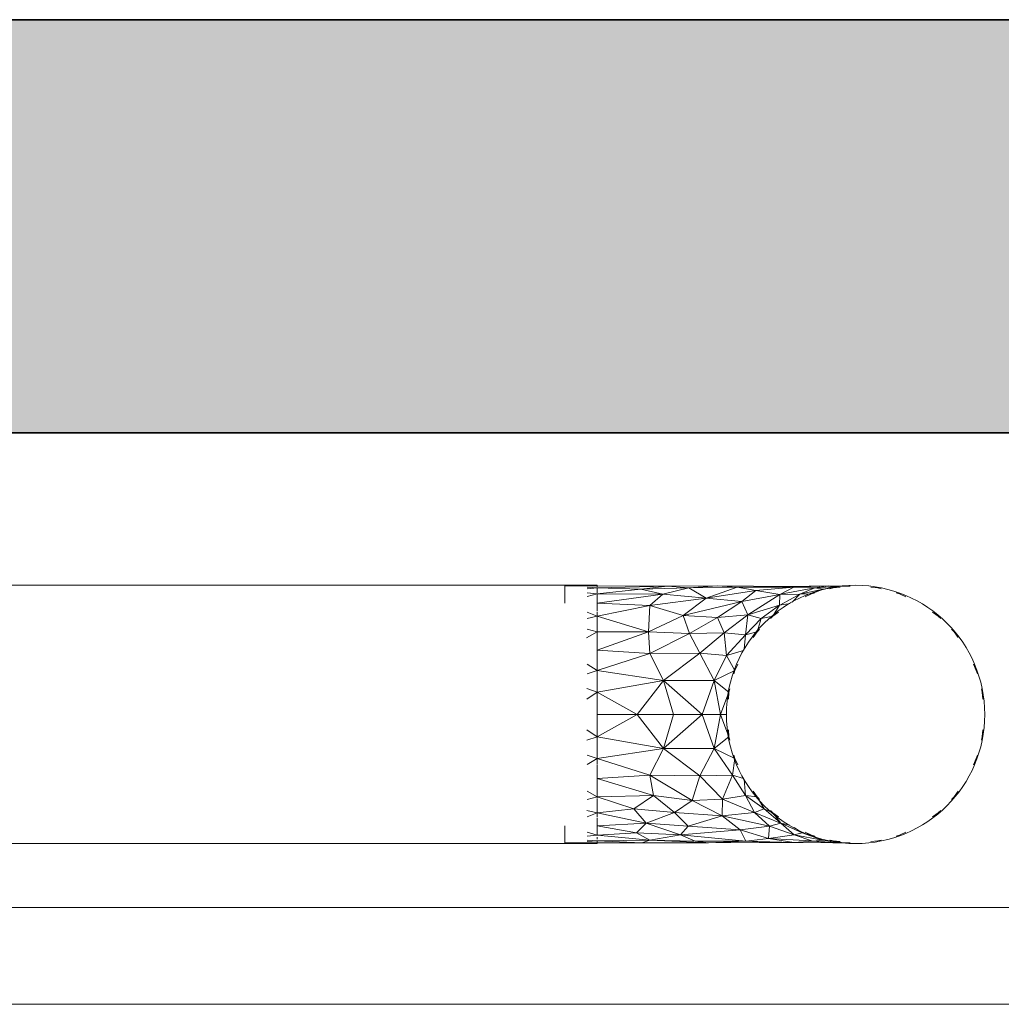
# Model space of a CAD drawing. Header units: millimetres. Extents: x 61846 to 198573, y 13020 to 52988.
# Tile 163 of 240: x 189047 to 189807, y 15603 to 16365. Entities that reach past the tile are written whole.
import ezdxf

# ---------------------------------------------------------------- set-up
doc = ezdxf.new("R2010")
doc.units = ezdxf.units.MM
for name, color, linetype, lineweight in [('A-FLOR', 192, 'Continuous', 50), ('M-HVAC-DUCT', 70, 'Continuous', 18), ('P-PIPE', 3, 'Continuous', 18)]:
    doc.layers.add(name, color=color, linetype=linetype, lineweight=lineweight)

# ---------------------------------------------------------------- blocks, each defined once
blk = doc.blocks.new('Round Duct_NLRS_57_DU_verz staal _zadel Ro-Re __DNL_3865493 - Round Duct_NLRS_57_DU_verz staal _zadel Ro-Re __DNL_3865493-549436-GZ lierenkamer 4')
at = {"layer": 'M-HVAC-DUCT', "color": 7, "lineweight": 9}
for start, end in [(0, 180), (180, 0)]:
    blk.add_arc((-46303.58, 15826.99), 100, start, end, dxfattribs=at)
blk = doc.blocks.new('NLRS_57_DUF_UN_rond bocht_DNL_gladde_bocht verzinkt_staal_5310349 - NLRS_57_DUF_UN_rond bocht_DNL_gladde_bocht verzinkt_staal_5310349-557546-GZ lierenkamer 4')
at = {"layer": 'M-HVAC-DUCT', "color": 7, "lineweight": 9}
for p, q in [((-46528.58, 15923.07), (-46528.58, 15926.46)), ((-46528.58, 15926.46), (-46503.58, 15926.46)), ((-46528.58, 15913.14), (-46528.58, 15923.07)), ((-46511.36, 15924.37), (-46503.58, 15924.95)), ((-46511.35, 15925.42), (-46503.58, 15924.95)), ((-46511.32, 15921.27), (-46503.58, 15920.46)), ((-46503.58, 15926.46), (-46449.2, 15926.4)), ((-46503.58, 15924.95), (-46449.2, 15926.4)), ((-46503.58, 15923.58), (-46503.58, 15924.95)), ((-46503.58, 15924.95), (-46469.82, 15924.06)), ((-46503.58, 15920.46), (-46469.82, 15924.06)), ((-46449.2, 15926.4), (-46469.82, 15924.06)), ((-46432.52, 15924.97), (-46469.82, 15924.06)), ((-46452.81, 15920.04), (-46469.82, 15924.06)), ((-46432.52, 15924.97), (-46452.81, 15920.04)), ((-46449.2, 15926.4), (-46410.58, 15926.45)), ((-46449.2, 15926.4), (-46432.52, 15924.97)), ((-46432.52, 15924.97), (-46410.58, 15926.45)), ((-46432.52, 15924.97), (-46395.11, 15925.6)), ((-46432.52, 15924.97), (-46419.07, 15917.06)), ((-46419.07, 15917.06), (-46395.11, 15925.6)), ((-46380.79, 15922.91), (-46419.07, 15917.06)), ((-46354.54, 15925.94), (-46410.58, 15926.45)), ((-46395.11, 15925.6), (-46410.58, 15926.45)), ((-46354.54, 15925.94), (-46395.11, 15925.6)), ((-46380.79, 15922.91), (-46395.11, 15925.6)), ((-46351.33, 15925.6), (-46395.11, 15925.6)), ((-46380.79, 15922.91), (-46391.5, 15914.55)), ((-46380.79, 15922.91), (-46351.33, 15925.6)), ((-46362.14, 15919.97), (-46380.79, 15922.91)), ((-46362.14, 15919.97), (-46351.33, 15925.6)), ((-46361.73, 15920.05), (-46335.13, 15924.97)), ((-46354.54, 15925.94), (-46324.64, 15926.45)), ((-46354.54, 15925.94), (-46351.33, 15925.6)), ((-46324.64, 15926.45), (-46351.33, 15925.6)), ((-46335.13, 15924.97), (-46351.33, 15925.6)), ((-46335.13, 15924.97), (-46346.63, 15920.09)), ((-46328.55, 15924.06), (-46346.63, 15920.09)), ((-46337.61, 15920.46), (-46328.55, 15924.06)), ((-46335.02, 15921.28), (-46337.61, 15920.46)), ((-46324.64, 15926.45), (-46335.13, 15924.97)), ((-46314.71, 15926.4), (-46335.13, 15924.97)), ((-46328.55, 15924.06), (-46335.13, 15924.97)), ((-46328.55, 15924.06), (-46314.71, 15926.4)), ((-46320.86, 15924.95), (-46328.55, 15924.06)), ((-46324.64, 15926.45), (-46314.71, 15926.4)), ((-46323.5, 15924.37), (-46320.86, 15924.95)), ((-46322.6, 15924.48), (-46320.86, 15924.95)), ((-46320.86, 15924.95), (-46314.71, 15926.4)), ((-46315.48, 15925.42), (-46320.86, 15924.95)), ((-46320.86, 15924.95), (-46315.48, 15925.42)), ((-46307.74, 15926.44), (-46314.71, 15926.4)), ((-46291.7, 15925.42), (-46286.31, 15924.95)), ((-46291.7, 15925.42), (-46286.31, 15924.95)), ((-46283.67, 15924.37), (-46286.31, 15924.95)), ((-46272.14, 15921.28), (-46269.56, 15920.46)), ((-46511.31, 15918.2), (-46503.58, 15920.46)), ((-46503.58, 15920.46), (-46503.58, 15918.2)), ((-46503.58, 15920.46), (-46452.81, 15920.04)), ((-46503.58, 15913.14), (-46452.81, 15920.04)), ((-46452.81, 15920.04), (-46462.67, 15911.45)), ((-46419.07, 15917.06), (-46462.67, 15911.45)), ((-46452.81, 15920.04), (-46419.07, 15917.06)), ((-46419.07, 15917.06), (-46436.88, 15903.58)), ((-46391.5, 15914.55), (-46436.88, 15903.58)), ((-46391.5, 15914.55), (-46419.07, 15917.06)), ((-46391.5, 15914.55), (-46410.29, 15902.01)), ((-46362.14, 15919.97), (-46391.5, 15914.55)), ((-46386.85, 15904.09), (-46391.5, 15914.55)), ((-46362.14, 15919.97), (-46386.85, 15904.09)), ((-46362.14, 15919.97), (-46362.38, 15911.63)), ((-46362.14, 15919.97), (-46346.63, 15920.09)), ((-46361.73, 15911.98), (-46346.63, 15920.09)), ((-46352.64, 15913.84), (-46346.63, 15920.09)), ((-46337.74, 15920.46), (-46346.63, 15920.09)), ((-46342.51, 15918.18), (-46337.61, 15920.46)), ((-46337.61, 15920.46), (-46342.51, 15918.18)), ((-46337.61, 15920.46), (-46335.86, 15920.93)), ((-46264.67, 15918.18), (-46269.56, 15920.46)), ((-46269.56, 15920.46), (-46264.67, 15918.18)), ((-46511.36, 15906.28), (-46503.58, 15903.19)), ((-46503.58, 15913.14), (-46462.67, 15911.45)), ((-46503.58, 15903.19), (-46462.67, 15911.45)), ((-46503.58, 15903.19), (-46503.58, 15906.28)), ((-46463.75, 15891.03), (-46462.67, 15911.45)), ((-46462.67, 15911.45), (-46436.88, 15903.58)), ((-46386.85, 15904.09), (-46362.38, 15911.63)), ((-46362.38, 15911.63), (-46376.59, 15901.29)), ((-46367.52, 15903.19), (-46362.38, 15911.63)), ((-46363.12, 15906.27), (-46367.52, 15903.19)), ((-46367.52, 15903.19), (-46363.12, 15906.27)), ((-46354.18, 15912.99), (-46362.38, 15911.63)), ((-46244.07, 15906.29), (-46239.64, 15903.19)), ((-46239.64, 15903.19), (-46244.07, 15906.29)), ((-46511.37, 15901.36), (-46503.58, 15903.19)), ((-46503.58, 15903.19), (-46503.58, 15901.92)), ((-46503.58, 15903.19), (-46463.75, 15891.03)), ((-46463.75, 15891.03), (-46436.88, 15903.58)), ((-46432.17, 15889.7), (-46436.88, 15903.58)), ((-46410.29, 15902.01), (-46436.88, 15903.58)), ((-46432.17, 15889.7), (-46410.29, 15902.01)), ((-46386.85, 15904.09), (-46410.29, 15902.01)), ((-46405.23, 15890.14), (-46410.29, 15902.01)), ((-46386.85, 15904.09), (-46405.23, 15890.14)), ((-46386.85, 15904.09), (-46388.82, 15888.65)), ((-46388.82, 15888.65), (-46376.59, 15901.29)), ((-46386.85, 15904.09), (-46376.59, 15901.29)), ((-46379.79, 15890.93), (-46376.59, 15901.29)), ((-46367.52, 15903.19), (-46376.59, 15901.29)), ((-46369.51, 15901.37), (-46367.52, 15903.19)), ((-46368.79, 15901.92), (-46367.52, 15903.19)), ((-46237.64, 15901.36), (-46239.64, 15903.19)), ((-46511.93, 15886.19), (-46503.58, 15890.93)), ((-46511.36, 15892.92), (-46503.58, 15890.93)), ((-46503.58, 15892.2), (-46503.58, 15890.93)), ((-46503.58, 15890.93), (-46463.75, 15891.03)), ((-46503.58, 15876.73), (-46463.75, 15891.03)), ((-46503.58, 15890.93), (-46503.58, 15886.19)), ((-46462.85, 15874.11), (-46463.75, 15891.03)), ((-46463.75, 15891.03), (-46432.17, 15889.7)), ((-46379.79, 15890.93), (-46388.82, 15888.65)), ((-46382.89, 15886.5), (-46379.79, 15890.93)), ((-46379.79, 15890.93), (-46382.89, 15886.5)), ((-46377.96, 15892.93), (-46379.79, 15890.93)), ((-46379.79, 15890.93), (-46378.51, 15892.21)), ((-46229.21, 15892.92), (-46227.38, 15890.93)), ((-46224.28, 15886.5), (-46227.38, 15890.93)), ((-46227.38, 15890.93), (-46224.28, 15886.5)), ((-46462.85, 15874.11), (-46432.17, 15889.7)), ((-46405.23, 15890.14), (-46432.17, 15889.7)), ((-46423.97, 15874.49), (-46432.17, 15889.7)), ((-46423.97, 15874.49), (-46405.23, 15890.14)), ((-46388.82, 15888.65), (-46405.23, 15890.14)), ((-46403.38, 15872.6), (-46405.23, 15890.14)), ((-46388.82, 15888.65), (-46403.38, 15872.6)), ((-46389.67, 15877.5), (-46388.82, 15888.65)), ((-46503.58, 15876.73), (-46462.85, 15874.11)), ((-46390.19, 15876.59), (-46403.38, 15872.6)), ((-46503.58, 15861.01), (-46462.85, 15874.11)), ((-46462.85, 15874.11), (-46423.97, 15874.49)), ((-46452.18, 15853.3), (-46462.85, 15874.11)), ((-46452.18, 15853.3), (-46423.97, 15874.49)), ((-46403.38, 15872.6), (-46423.97, 15874.49)), ((-46413.1, 15853.3), (-46423.97, 15874.49)), ((-46403.38, 15872.6), (-46413.1, 15853.3)), ((-46397.06, 15861.01), (-46403.38, 15872.6)), ((-46511.37, 15858.43), (-46503.58, 15861.01)), ((-46511.31, 15865.87), (-46503.58, 15861.01)), ((-46503.58, 15861.01), (-46503.58, 15865.87)), ((-46503.58, 15859.27), (-46503.58, 15861.01)), ((-46503.58, 15861.01), (-46452.18, 15853.3)), ((-46397.06, 15861.01), (-46413.1, 15853.3)), ((-46397.88, 15858.42), (-46397.06, 15861.01)), ((-46397.53, 15859.26), (-46397.06, 15861.01)), ((-46394.77, 15865.91), (-46397.06, 15861.01)), ((-46397.06, 15861.01), (-46394.77, 15865.91)), ((-46212.39, 15865.9), (-46210.11, 15861.01)), ((-46210.11, 15861.01), (-46212.39, 15865.9)), ((-46209.3, 15858.44), (-46210.11, 15861.01)), ((-46503.58, 15844.26), (-46452.18, 15853.3)), ((-46452.18, 15853.3), (-46472.52, 15826.99)), ((-46452.18, 15853.3), (-46422.26, 15826.99)), ((-46452.18, 15853.3), (-46413.1, 15853.3)), ((-46452.18, 15853.3), (-46444.5, 15826.99)), ((-46422.26, 15826.99), (-46413.1, 15853.3)), ((-46401.55, 15844.26), (-46413.1, 15853.3)), ((-46407.98, 15826.99), (-46413.1, 15853.3)), ((-46511.49, 15846.94), (-46503.58, 15844.26)), ((-46503.58, 15844.26), (-46503.58, 15846.03)), ((-46400.96, 15846.91), (-46401.55, 15844.26)), ((-46401.55, 15844.26), (-46401.08, 15846.02)), ((-46206.2, 15846.89), (-46205.62, 15844.26)), ((-46511.45, 15838.82), (-46503.58, 15844.26)), ((-46503.58, 15844.26), (-46503.58, 15838.82)), ((-46503.58, 15844.26), (-46472.52, 15826.99)), ((-46401.55, 15844.26), (-46407.98, 15826.99)), ((-46402.02, 15838.85), (-46401.55, 15844.26)), ((-46401.55, 15844.26), (-46402.02, 15838.85)), ((-46205.15, 15838.89), (-46205.62, 15844.26)), ((-46205.62, 15844.26), (-46205.15, 15838.89)), ((-46503.58, 15826.99), (-46472.52, 15826.99)), ((-46503.58, 15809.71), (-46472.52, 15826.99)), ((-46472.52, 15826.99), (-46444.5, 15826.99)), ((-46472.52, 15826.99), (-46452.18, 15800.68)), ((-46422.26, 15826.99), (-46452.18, 15800.68)), ((-46444.5, 15826.99), (-46452.18, 15800.68)), ((-46422.26, 15826.99), (-46444.5, 15826.99)), ((-46422.26, 15826.99), (-46407.98, 15826.99)), ((-46422.26, 15826.99), (-46413.1, 15800.68)), ((-46407.98, 15826.99), (-46413.1, 15800.68)), ((-46403.58, 15826.99), (-46407.98, 15826.99)), ((-46401.55, 15809.71), (-46407.98, 15826.99)), ((-46511.46, 15815.15), (-46503.58, 15809.71)), ((-46503.58, 15815.15), (-46503.58, 15809.71)), ((-46402.02, 15815.13), (-46401.55, 15809.71)), ((-46402.02, 15815.13), (-46401.55, 15809.71)), ((-46205.15, 15815.08), (-46205.62, 15809.71)), ((-46205.15, 15815.08), (-46205.62, 15809.71)), ((-46511.5, 15807.03), (-46503.58, 15809.71)), ((-46503.58, 15809.71), (-46503.58, 15807.94)), ((-46503.58, 15809.71), (-46452.18, 15800.68)), ((-46401.55, 15809.71), (-46413.1, 15800.68)), ((-46400.96, 15807.06), (-46401.55, 15809.71)), ((-46401.55, 15809.71), (-46401.08, 15807.96)), ((-46206.2, 15807.09), (-46205.62, 15809.71)), ((-46503.58, 15792.97), (-46452.18, 15800.68)), ((-46452.18, 15800.68), (-46462.85, 15779.86)), ((-46413.1, 15800.68), (-46452.18, 15800.68)), ((-46452.18, 15800.68), (-46423.97, 15779.49)), ((-46413.1, 15800.68), (-46423.97, 15779.49)), ((-46397.06, 15792.97), (-46413.1, 15800.68)), ((-46413.1, 15800.68), (-46398.83, 15779.86)), ((-46511.39, 15795.55), (-46503.58, 15792.97)), ((-46511.34, 15788.09), (-46503.58, 15792.97)), ((-46503.58, 15794.71), (-46503.58, 15792.97)), ((-46503.58, 15792.97), (-46503.58, 15788.09)), ((-46503.58, 15792.97), (-46462.85, 15779.86)), ((-46397.06, 15792.97), (-46398.83, 15779.86)), ((-46397.88, 15795.55), (-46397.06, 15792.97)), ((-46397.53, 15794.72), (-46397.06, 15792.97)), ((-46394.77, 15788.06), (-46397.06, 15792.97)), ((-46397.06, 15792.97), (-46394.77, 15788.06)), ((-46212.39, 15788.07), (-46210.11, 15792.97)), ((-46210.11, 15792.97), (-46212.39, 15788.07)), ((-46209.3, 15795.53), (-46210.11, 15792.97)), ((-46503.58, 15777.25), (-46462.85, 15779.86)), ((-46503.58, 15777.25), (-46460.03, 15764.21)), ((-46460.03, 15764.21), (-46462.85, 15779.86)), ((-46423.97, 15779.49), (-46462.85, 15779.86)), ((-46462.85, 15779.86), (-46429.97, 15760.38)), ((-46423.97, 15779.49), (-46429.97, 15760.38)), ((-46398.83, 15779.86), (-46423.97, 15779.49)), ((-46423.97, 15779.49), (-46406.67, 15761.29)), ((-46398.83, 15779.86), (-46406.67, 15761.29)), ((-46390.19, 15777.38), (-46398.83, 15779.86)), ((-46388.73, 15764.21), (-46398.83, 15779.86)), ((-46389.67, 15776.47), (-46388.73, 15764.21)), ((-46511.4, 15761.05), (-46503.58, 15763.05)), ((-46511.36, 15767.47), (-46503.58, 15763.05)), ((-46503.58, 15763.05), (-46503.58, 15767.47)), ((-46503.58, 15763.05), (-46460.03, 15764.21)), ((-46503.58, 15763.05), (-46503.58, 15761.77)), ((-46503.58, 15763.05), (-46475.07, 15753.97)), ((-46460.03, 15764.21), (-46475.07, 15753.97)), ((-46460.03, 15764.21), (-46443.67, 15751.04)), ((-46460.03, 15764.21), (-46429.97, 15760.38)), ((-46429.97, 15760.38), (-46406.67, 15761.29)), ((-46406.67, 15761.29), (-46406.75, 15748.41)), ((-46388.73, 15764.21), (-46406.67, 15761.29)), ((-46381.77, 15751.04), (-46406.67, 15761.29)), ((-46379.79, 15763.05), (-46388.73, 15764.21)), ((-46388.73, 15764.21), (-46381.77, 15751.04)), ((-46388.73, 15764.21), (-46374.25, 15753.97)), ((-46382.9, 15767.49), (-46379.79, 15763.05)), ((-46379.79, 15763.05), (-46382.9, 15767.49)), ((-46377.96, 15761.05), (-46379.79, 15763.05)), ((-46378.51, 15761.76), (-46379.79, 15763.05)), ((-46379.79, 15763.05), (-46374.25, 15753.97)), ((-46229.21, 15761.05), (-46227.38, 15763.05)), ((-46224.28, 15767.48), (-46227.38, 15763.05)), ((-46227.38, 15763.05), (-46224.28, 15767.48)), ((-46503.58, 15750.79), (-46475.07, 15753.97)), ((-46443.67, 15751.04), (-46475.07, 15753.97)), ((-46465.75, 15742.75), (-46475.07, 15753.97)), ((-46443.67, 15751.04), (-46429.97, 15760.38)), ((-46429.97, 15760.38), (-46406.75, 15748.41)), ((-46381.77, 15751.04), (-46374.25, 15753.97)), ((-46367.52, 15750.79), (-46374.25, 15753.97)), ((-46374.25, 15753.97), (-46361.73, 15743)), ((-46511.42, 15752.62), (-46503.58, 15750.79)), ((-46511.41, 15747.67), (-46503.58, 15750.79)), ((-46503.58, 15752.07), (-46503.58, 15750.79)), ((-46503.58, 15750.79), (-46503.58, 15747.67)), ((-46503.58, 15750.79), (-46465.75, 15742.75)), ((-46443.67, 15751.04), (-46465.75, 15742.75)), ((-46443.67, 15751.04), (-46433.17, 15740.45)), ((-46443.67, 15751.04), (-46406.75, 15748.41)), ((-46433.17, 15740.45), (-46406.75, 15748.41)), ((-46381.77, 15751.04), (-46406.75, 15748.41)), ((-46392.97, 15737.56), (-46406.75, 15748.41)), ((-46370.08, 15740.45), (-46406.75, 15748.41)), ((-46381.77, 15751.04), (-46361.73, 15742.87)), ((-46381.77, 15751.04), (-46370.08, 15740.45)), ((-46369.51, 15752.61), (-46367.52, 15750.79)), ((-46367.52, 15750.79), (-46368.8, 15752.06)), ((-46363.12, 15747.7), (-46367.52, 15750.79)), ((-46367.52, 15750.79), (-46363.12, 15747.7)), ((-46367.52, 15750.79), (-46361.44, 15742.75)), ((-46244.08, 15747.68), (-46239.64, 15750.79)), ((-46239.64, 15750.79), (-46244.08, 15747.68)), ((-46237.64, 15752.62), (-46239.64, 15750.79)), ((-46528.58, 15730.9), (-46528.58, 15740.84)), ((-46503.58, 15740.84), (-46465.75, 15742.75)), ((-46503.58, 15740.84), (-46473.16, 15735.27)), ((-46465.75, 15742.75), (-46473.16, 15735.27)), ((-46465.75, 15742.75), (-46433.17, 15740.45)), ((-46465.75, 15742.75), (-46439.06, 15733.65)), ((-46433.17, 15740.45), (-46439.06, 15733.65)), ((-46433.17, 15740.45), (-46392.97, 15737.56)), ((-46392.97, 15737.56), (-46370.08, 15740.45)), ((-46370.08, 15740.45), (-46370.94, 15730.99)), ((-46361.44, 15742.75), (-46370.08, 15740.45)), ((-46370.08, 15740.45), (-46351.07, 15733.65)), ((-46354.56, 15741.13), (-46361.44, 15742.75)), ((-46344.99, 15735.27), (-46361.44, 15742.75)), ((-46361.44, 15742.75), (-46351.07, 15733.65)), ((-46351.1, 15739.35), (-46344.99, 15735.27)), ((-46528.58, 15727.51), (-46528.58, 15730.9)), ((-46511.37, 15732.7), (-46503.58, 15733.51)), ((-46511.36, 15735.79), (-46503.58, 15733.51)), ((-46503.58, 15733.51), (-46503.58, 15735.79)), ((-46503.58, 15733.51), (-46473.16, 15735.27)), ((-46503.58, 15733.51), (-46462.87, 15729.73)), ((-46439.06, 15733.65), (-46473.16, 15735.27)), ((-46462.87, 15729.73), (-46473.16, 15735.27)), ((-46439.06, 15733.65), (-46462.87, 15729.73)), ((-46392.97, 15737.56), (-46439.06, 15733.65)), ((-46388.38, 15728.87), (-46439.06, 15733.65)), ((-46439.06, 15733.65), (-46427.61, 15728.92)), ((-46388.38, 15728.87), (-46392.97, 15737.56)), ((-46392.97, 15737.56), (-46370.94, 15730.99)), ((-46388.38, 15728.87), (-46370.94, 15730.99)), ((-46351.07, 15733.65), (-46370.94, 15730.99)), ((-46351.29, 15727.74), (-46370.94, 15730.99)), ((-46337.74, 15728.98), (-46370.94, 15730.99)), ((-46344.99, 15735.27), (-46351.07, 15733.65)), ((-46351.07, 15733.65), (-46329.17, 15729.73)), ((-46351.07, 15733.65), (-46336.72, 15728.92)), ((-46337.74, 15733.54), (-46344.99, 15735.27)), ((-46344.99, 15735.27), (-46329.17, 15729.73)), ((-46342.51, 15735.8), (-46337.61, 15733.51)), ((-46337.61, 15733.51), (-46342.51, 15735.8)), ((-46335.02, 15732.7), (-46337.61, 15733.51)), ((-46337.61, 15733.51), (-46335.86, 15733.04)), ((-46337.61, 15733.51), (-46329.17, 15729.73)), ((-46272.14, 15732.7), (-46269.56, 15733.51)), ((-46264.66, 15735.8), (-46269.56, 15733.51)), ((-46269.56, 15733.51), (-46264.66, 15735.8)), ((-46528.58, 15727.51), (-46503.58, 15727.51)), ((-46511.41, 15729.61), (-46503.58, 15729.02)), ((-46511.41, 15728.55), (-46503.58, 15729.02)), ((-46503.58, 15729.02), (-46462.87, 15729.73)), ((-46503.58, 15729.02), (-46503.58, 15727.51)), ((-46503.58, 15729.02), (-46469.1, 15727.6)), ((-46503.58, 15727.51), (-46469.1, 15727.6)), ((-46462.87, 15729.73), (-46469.1, 15727.6)), ((-46469.1, 15727.6), (-46417.47, 15727.53)), ((-46462.87, 15729.73), (-46427.61, 15728.92)), ((-46462.87, 15729.73), (-46417.47, 15727.53)), ((-46388.38, 15728.87), (-46427.61, 15728.92)), ((-46427.61, 15728.92), (-46417.47, 15727.53)), ((-46388.38, 15728.87), (-46417.47, 15727.53)), ((-46417.47, 15727.53), (-46368.23, 15727.73)), ((-46388.38, 15728.87), (-46351.29, 15727.74)), ((-46388.38, 15728.87), (-46368.23, 15727.73)), ((-46351.29, 15727.74), (-46368.23, 15727.73)), ((-46351.29, 15727.74), (-46336.72, 15728.92)), ((-46321.24, 15727.53), (-46351.29, 15727.74)), ((-46329.17, 15729.73), (-46336.72, 15728.92)), ((-46313.06, 15727.56), (-46336.72, 15728.92)), ((-46321.24, 15727.53), (-46336.72, 15728.92)), ((-46320.86, 15729.02), (-46329.17, 15729.73)), ((-46313.06, 15727.56), (-46329.17, 15729.73)), ((-46323.5, 15729.61), (-46320.86, 15729.02)), ((-46322.6, 15729.49), (-46320.86, 15729.02)), ((-46313.06, 15727.56), (-46321.24, 15727.53)), ((-46315.47, 15728.55), (-46320.86, 15729.02)), ((-46315.47, 15728.55), (-46320.86, 15729.02)), ((-46320.86, 15729.02), (-46313.06, 15727.56)), ((-46307.72, 15727.53), (-46313.06, 15727.56)), ((-46291.7, 15728.55), (-46286.31, 15729.02)), ((-46286.31, 15729.02), (-46291.7, 15728.55)), ((-46283.67, 15729.61), (-46286.31, 15729.02))]:
    blk.add_line(p, q, dxfattribs=at)
blk = doc.blocks.new('NLRS_57_DUF_UN_rond bocht_DNL_gladde_bocht verzinkt_staal_5310349 - NLRS_57_DUF_UN_rond bocht_DNL_gladde_bocht verzinkt_staal_5310349-557550-GZ lierenkamer 4')
blk.add_blockref('NLRS_57_DUF_UN_rond bocht_DNL_gladde_bocht verzinkt_staal_5310349 - NLRS_57_DUF_UN_rond bocht_DNL_gladde_bocht verzinkt_staal_5310349-557546-GZ lierenkamer 4', (0, 0))
blk = doc.blocks.new('Round Duct_NLRS_57_DU_verz staal _zadel Ro-Ro__DNL_5310599 - Round Duct_NLRS_57_DU_verz staal _zadel Ro-Ro__DNL_5310599-557557-GZ lierenkamer 4')
at = {"layer": 'M-HVAC-DUCT', "color": 7, "lineweight": 9}
for p, q in [((-46503.58, 15926.99), (-47044.58, 15926.99)), ((-46503.58, 15926.99), (-46503.58, 15925.77)), ((-46503.58, 15923.58), (-46503.58, 15921.15)), ((-46503.58, 15918.98), (-46503.58, 15906.96)), ((-46503.58, 15902.44), (-46503.58, 15892.62)), ((-46503.58, 15886.7), (-46503.58, 15866.2)), ((-46503.58, 15859.51), (-46503.58, 15846.13)), ((-46503.58, 15838.93), (-46503.58, 15826.99)), ((-46503.58, 15826.99), (-46503.58, 15815.05)), ((-46503.58, 15807.84), (-46503.58, 15794.47)), ((-46503.58, 15787.76), (-46503.58, 15766.95)), ((-46503.58, 15761.35), (-46503.58, 15751.55)), ((-46503.58, 15747), (-46503.58, 15735.89)), ((-46503.58, 15731.92), (-46503.58, 15730.4)), ((-47717.74, 15726.99), (-46503.58, 15726.99)), ((-46503.58, 15728.21), (-46503.58, 15726.99))]:
    blk.add_line(p, q, dxfattribs=at)
blk = doc.blocks.new('Pipe Types_NLRS_52_PI_UN_PP - vuilwater_DNL_2863381 - Pipe Types_NLRS_52_PI_UN_PP - vuilwater_DNL_2863381-582623-GZ lierenkamer 4')
at = {"layer": 'P-PIPE', "color": 7, "lineweight": 9}
for p, q in [((-46014.68, 15677.5), (-47658.68, 15677.5)), ((-47658.68, 15602.5), (-46014.68, 15602.5))]:
    blk.add_line(p, q, dxfattribs=at)
blk = doc.blocks.new('TadP_A_INS_INSTALLATIES_rvt-6-GZ lierenkamer 4')
at = {"layer": 'M-HVAC-DUCT', "lineweight": 9}
for name in ['Round Duct_NLRS_57_DU_verz staal _zadel Ro-Ro__DNL_5310599 - Round Duct_NLRS_57_DU_verz staal _zadel Ro-Ro__DNL_5310599-557557-GZ lierenkamer 4', 'NLRS_57_DUF_UN_rond bocht_DNL_gladde_bocht verzinkt_staal_5310349 - NLRS_57_DUF_UN_rond bocht_DNL_gladde_bocht verzinkt_staal_5310349-557550-GZ lierenkamer 4', 'Round Duct_NLRS_57_DU_verz staal _zadel Ro-Re __DNL_3865493 - Round Duct_NLRS_57_DU_verz staal _zadel Ro-Re __DNL_3865493-549436-GZ lierenkamer 4']:
    blk.add_blockref(name, (0, 0), dxfattribs=at)
at = {"layer": 'P-PIPE', "lineweight": 9}
blk.add_blockref('Pipe Types_NLRS_52_PI_UN_PP - vuilwater_DNL_2863381 - Pipe Types_NLRS_52_PI_UN_PP - vuilwater_DNL_2863381-582623-GZ lierenkamer 4', (0, 0), dxfattribs=at)
blk = doc.blocks.new('Floor_28_PBT_FL_druklaag_d_80 __400__C30_37_2397569 - Floor_28_PBT_FL_druklaag_d_80 __400__C30_37_2397569-312101-GZ lierenkamer 4')
at = {"layer": 'A-FLOR', "color": 90, "lineweight": 35}
blk.add_line((-48822, 16365), (-45260, 16365), dxfattribs=at)
blk = doc.blocks.new('Floor_28_PBT_FL_druklaag_d_80 __400__C30_37_2397569 - Floor_28_PBT_FL_druklaag_d_80 __400__C30_37_2397569-312105-GZ lierenkamer 4')
blk.add_blockref('Floor_28_PBT_FL_druklaag_d_80 __400__C30_37_2397569 - Floor_28_PBT_FL_druklaag_d_80 __400__C30_37_2397569-312101-GZ lierenkamer 4', (0, 0))
blk = doc.blocks.new('TadP_A_CON_CONSTRUCTIE_rvt-6-GZ lierenkamer 4')
at = {"layer": 'A-FLOR'}
blk.add_hatch(color=135, dxfattribs=at).paths.add_polyline_path([(-47297.21, 16045), (-45260, 16045), (-45260, 16365), (-48822, 16365), (-48822, 16045), (-47311.33, 16045)])
at = {"layer": 'A-FLOR', "color": 90, "lineweight": 35}
for p, q in [((-45260, 16365), (-48822, 16365)), ((-47311.33, 16045), (-45260, 16045))]:
    blk.add_line(p, q, dxfattribs=at)
at = {"layer": 'A-FLOR', "color": 10, "lineweight": 18}
blk.add_blockref('Floor_28_PBT_FL_druklaag_d_80 __400__C30_37_2397569 - Floor_28_PBT_FL_druklaag_d_80 __400__C30_37_2397569-312105-GZ lierenkamer 4', (0, 0), dxfattribs=at)

msp = doc.modelspace()

# ---------------------------------------------------------------- block references
at = {"color": 210, "lineweight": 5}
for name in ['TadP_A_INS_INSTALLATIES_rvt-6-GZ lierenkamer 4', 'TadP_A_CON_CONSTRUCTIE_rvt-6-GZ lierenkamer 4']:
    msp.add_blockref(name, (235997.82, 0), dxfattribs=at)

doc.saveas('drawing.dxf')
